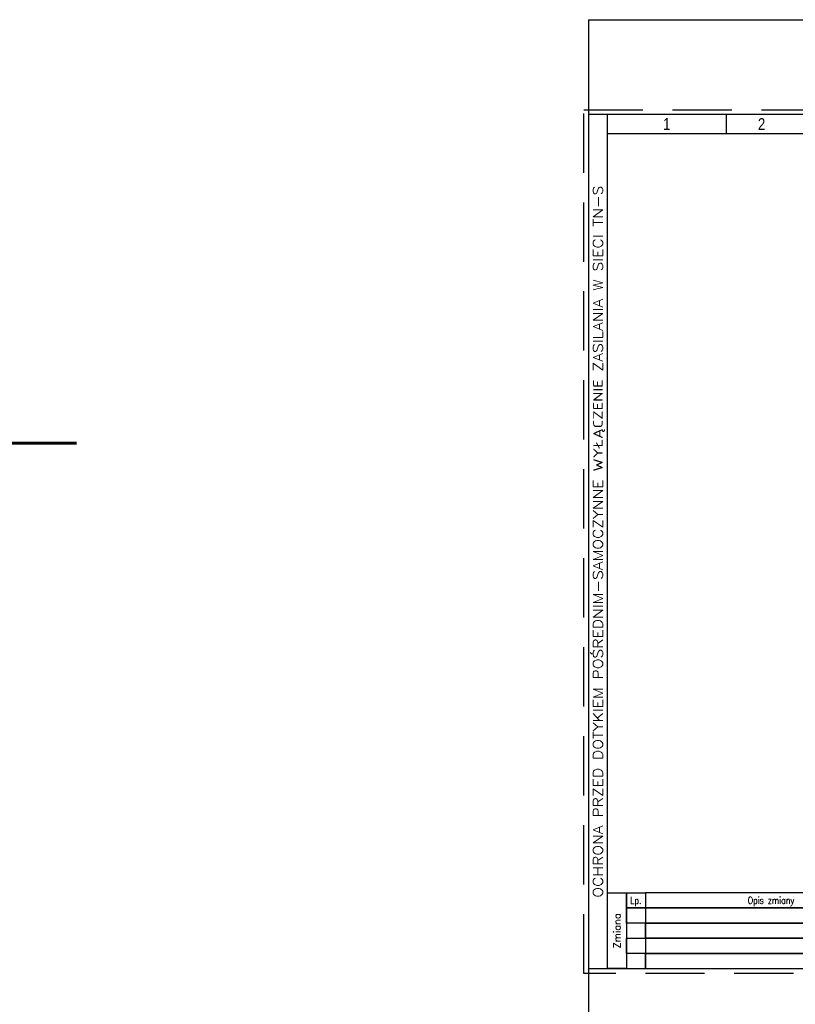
# Model space of a CAD drawing. Header units: centimetres. Extents: x -120 to 11700, y -2329 to 333.
# Tile 3 of 18: x -120 to 44, y -8 to 200. Entities that reach past the tile are written whole.
import ezdxf
from ezdxf.enums import TextEntityAlignment as Align

# ---------------------------------------------------------------- set-up
doc = ezdxf.new("R2010")
doc.units = ezdxf.units.CM
doc.linetypes.add('HIDDEN', pattern=[0.375, 0.25, -0.125])
doc.layers.add('E_linie pomocnicze', color=252, linetype='Continuous', plot=False)
doc.layers.add('E_opisy_duże', color=6, linetype='Continuous', plot=False)
for name, color, linetype in [('E_opisy_tabelka', 6, 'Continuous'), ('E_tabelka_cienka', 253, 'Continuous'), ('E_tabelka_ramka', 5, 'Continuous')]:
    doc.layers.add(name, color=color, linetype=linetype)
doc.styles.get("Standard").update_dxf_attribs({"font": 'arial.ttf'})
doc.styles.add('TXT 0.8', font='romans.shx', dxfattribs={"width": 0.8})
doc.styles.add('TXT 1.0', font='romans.shx')

# ---------------------------------------------------------------- blocks, each defined once
blk = doc.blocks.new('E_ramka_A4_tablice')
at = {"ltscale": 10}
for p, q in [((286, 180), (0, 180)), ((0, 180), (0, 0)), ((4, 0), (4, 180)), ((0, 0), (286, 0))]:
    blk.add_line(p, q, dxfattribs=at)
for points in [[(29, 180), (29, 176)], [(4, 176), (282, 176)]]:
    blk.add_lwpolyline(points)
for points in [[(4, 16), (8, 16), (8, 0), (4, 0)], [(12, 12.8), (8, 12.8), (8, 16), (12, 16)], [(12, 12.8), (59.97, 12.8), (59.97, 16), (12, 16)], [(12, 9.6), (8, 9.6), (8, 12.8), (12, 12.8)], [(12, 9.6), (59.97, 9.6), (59.97, 12.8), (12, 12.8)], [(8, 6.4), (12, 6.4), (12, 9.6), (8, 9.6)], [(12, 6.4), (59.97, 6.4), (59.97, 9.6), (12, 9.6)], [(12, 3.2), (8, 3.2), (8, 6.4), (12, 6.4)], [(12, 3.2), (59.97, 3.2), (59.97, 6.4), (12, 6.4)], [(8, 0), (12, 0), (12, 3.2), (8, 3.2)], [(12, 0), (59.97, 0), (59.97, 3.2), (12, 3.2)]]:
    blk.add_lwpolyline(points, close=True)
at = {"layer": 'E_linie pomocnicze', "linetype": 'HIDDEN', "ltscale": 50}
blk.add_lwpolyline([(-1, 181), (287, 181), (287, -1), (-1, -1)], close=True, dxfattribs=at)
at = {"layer": 'E_opisy_tabelka', "linetype": 'ByBlock', "width": 0.8}
for s, p in [('1', (16.5, 178)), ('2', (36.5, 178))]:
    blk.add_text(s, height=2.5, dxfattribs=at).set_placement(p, align=Align.MIDDLE_CENTER)
at = {"layer": 'E_opisy_tabelka', "ltscale": 10, "style": 'TXT 1.0', "width": 1.2}
blk.add_text('OCHRONA PRZED DOTYKIEM POŚREDNIM-SAMOCZYNNE WYŁĄCZENIE ZASILANIA W SIECI TN-S', height=2, rotation=90, dxfattribs=at).set_placement((2, 90), align=Align.MIDDLE_CENTER)
blk = doc.blocks.new('dane')
at = {"layer": 'E_tabelka_cienka', "style": 'TXT 0.8', "width": 0.8}
for s, p in [('Lp.', (10, 14.39)), ('Opis zmiany', (38.49, 14.4))]:
    blk.add_text(s, height=1.5, dxfattribs=at).set_placement(p, align=Align.MIDDLE_CENTER)
at = {"layer": 'E_tabelka_cienka', "style": 'TXT 1.0'}
blk.add_text('Zmiana', height=1.5, rotation=90, dxfattribs=at).set_placement((6, 7.96), align=Align.MIDDLE_CENTER)

msp = doc.modelspace()

# ---------------------------------------------------------------- linework, layer by layer
at = {"layer": 'E_linie pomocnicze'}
for p, q in [((0, 200), (0, -2328.61)), ((0, 200), (11700, 200)), ((0, 0), (11700, 0))]:
    msp.add_line(p, q, dxfattribs=at)

# ---------------------------------------------------------------- block references
at = {"layer": 'E_tabelka_ramka'}
for name in ['E_ramka_A4_tablice', 'dane']:
    msp.add_blockref(name, (0, 0), dxfattribs=at)

# ---------------------------------------------------------------- texts
at = {"layer": 'E_opisy_duże', "color": 3, "linetype": 'Continuous', "style": 'TXT 1.0'}
msp.add_text('-', height=50, dxfattribs=at).set_placement((-99.39, 114.32), align=Align.MIDDLE_RIGHT)

doc.saveas('drawing.dxf')
